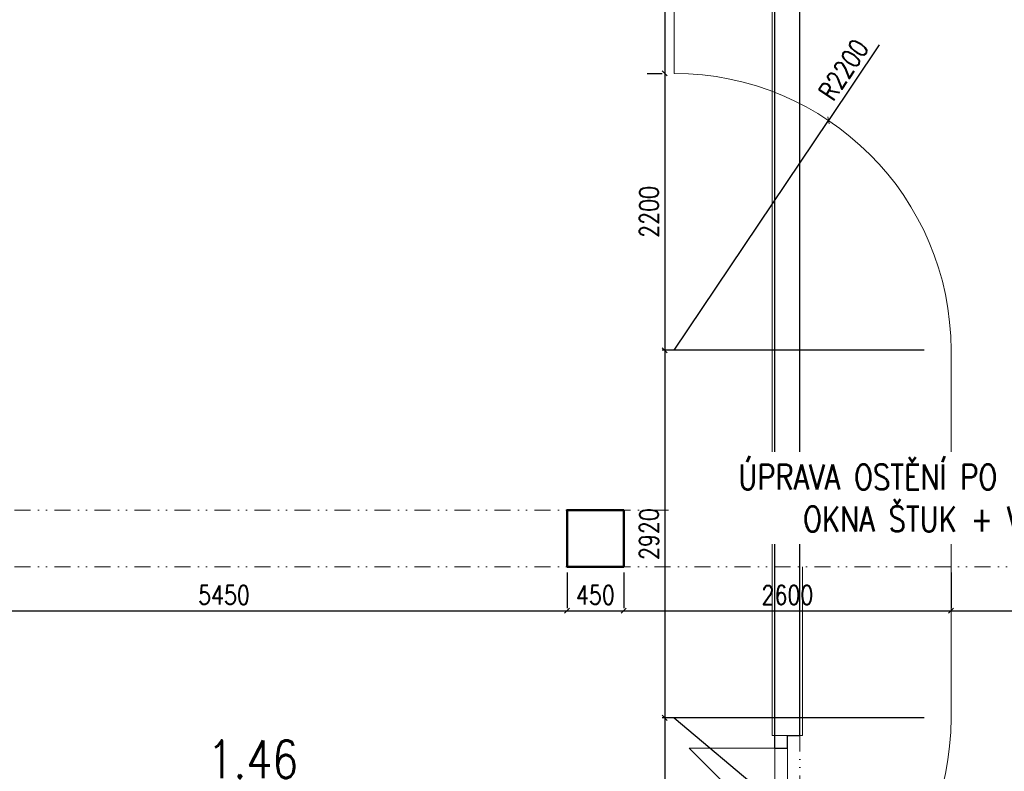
# Model space of a CAD drawing. Header units: millimetres. Extents: x -238874 to 551972, y -298952 to 658415.
# Tile 178 of 256: x 72250 to 80071, y 90655 to 96627. Entities that reach past the tile are written whole.
import ezdxf

# ---------------------------------------------------------------- set-up
doc = ezdxf.new("R2010")
doc.units = ezdxf.units.MM
doc.header["$LTSCALE"] = 20
doc.linetypes.add('DIVIDE2', pattern=[15.875, 6.35, -3.175, 0, -3.175, 0, -3.175])
for name, color, linetype, lineweight in [('CKTEXTY_MALE', 140, 'Continuous', 18), ('NOSNÉ', 8, 'Continuous', 50), ('PRUCHODY', 7, 'Continuous', 18)]:
    doc.layers.add(name, color=color, linetype=linetype, lineweight=lineweight)
for name, color, linetype in [('CZ', 255, 'Continuous'), ('KOTY', 8, 'Continuous'), ('ZDP', 50, 'Continuous')]:
    doc.layers.add(name, color=color, linetype=linetype)
doc.styles.add('SIMPLEX', font='SIMPLEX.shx', dxfattribs={"width": 0.8, "bigfont": 'CAD13.shx'})
doc.styles.get("Standard").update_dxf_attribs({"font": 'simplex.shx', "width": 0.8})
doc.dimstyles.new('CKA', dxfattribs={"dimtxt": 200, "dimasz": 40, "dimexe": 20, "dimexo": 0.2, "dimgap": 50, "dimtad": 1, "dimdec": 0, "dimrnd": 1, "dimzin": 0, "dimdsep": 46, "dimtxsty": 'Standard', "dimblk1": 'OBLIQUE', "dimblk2": 'OBLIQUE', "dimsah": 1, "dimcen": 0.09, "dimclrd": 253, "dimclre": 253, "dimclrt": 253, "dimadec": 0, "dimazin": 0, "dimtfac": 1, "dimtdec": 0, "dimtix": 1, "dimtmove": 2, "dimatfit": 3, "dimfxl": 1, "dimtolj": 1, "dimtzin": 0, "dimarcsym": 0})

# ---------------------------------------------------------------- blocks, each defined once
blk = doc.blocks.new('_OBLIQUE')
at = {"color": 0, "linetype": 'ByBlock'}
blk.add_line((-0.5, -0.5), (0.5, 0.5), dxfattribs=at)
blk = doc.blocks.new('*D663')
at = {"layer": 'DEFPOINTS', "color": 0, "transparency": 16777216}
for p in [(77448, 91080), (79133, 89665.6)]:
    blk.add_point(p, dxfattribs=at)
at = {"layer": 'PRUCHODY', "color": 253, "lineweight": -2, "transparency": 16777216}
for p in [(77448, 91080), (79686.6, 89200.8)]:
    blk.add_line(p, (79133, 89665.6), dxfattribs=at)
at = {"layer": 'PRUCHODY', "color": 253, "lineweight": -2, "transparency": 16777216, "xscale": 40, "yscale": 40, "zscale": 40, "rotation": 139.9882008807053}
blk.add_blockref('_OBLIQUE', (79133, 89665.6), dxfattribs=at)
at = {"layer": 'PRUCHODY', "color": 253, "transparency": 16777216, "insert": (79520.8, 89503.2), "char_height": 150, "attachment_point": 5, "rotation": 319.9882, "style": 'SIMPLEX'}
blk.add_mtext('\\A1;R2200', dxfattribs=at)
blk = doc.blocks.new('*D667')
at = {"layer": 'DEFPOINTS', "color": 0, "transparency": 16777216}
for p in [(79815.4, 91080), (77373.7, 88880), (77615.4, 88880)]:
    blk.add_point(p, dxfattribs=at)
at = {"layer": 'KOTY', "lineweight": -2, "transparency": 16777216}
for p, q in [((77373.7, 91080), (77373.7, 88880)), ((77234.6, 88880), (77353.7, 88880))]:
    blk.add_line(p, q, dxfattribs=at)
at = {"layer": 'KOTY', "lineweight": -2, "transparency": 16777216, "xscale": 40, "yscale": 40, "zscale": 40}
for p, rotation in [((77373.7, 91080), 90), ((77373.7, 88880), 270)]:
    blk.add_blockref('_OBLIQUE', p, dxfattribs=dict(at, rotation=rotation))
at = {"layer": 'KOTY', "transparency": 16777216, "insert": (77248.7, 89980), "char_height": 150, "attachment_point": 5, "rotation": 90, "style": 'SIMPLEX'}
blk.add_mtext('\\A1;2200', dxfattribs=at)
blk = doc.blocks.new('*D1340')
at = {"layer": 'DEFPOINTS', "color": 0, "transparency": 16777216}
for p in [(76598, 91931.1), (71148, 91855.2), (76598, 91855.2)]:
    blk.add_point(p, dxfattribs=at)
at = {"layer": 'KOTY', "lineweight": -2, "transparency": 16777216}
for p, q in [((76598, 92236), (76598, 91951.1)), ((71148, 91931.1), (76598, 91931.1))]:
    blk.add_line(p, q, dxfattribs=at)
at = {"layer": 'KOTY', "lineweight": -2, "transparency": 16777216, "xscale": 40, "yscale": 40, "zscale": 40, "rotation": 180}
blk.add_blockref('_OBLIQUE', (71148, 91931.1), dxfattribs=at)
at = {"layer": 'KOTY', "lineweight": -2, "transparency": 16777216, "xscale": 40, "yscale": 40, "zscale": 40}
blk.add_blockref('_OBLIQUE', (76598, 91931.1), dxfattribs=at)
at = {"layer": 'KOTY', "transparency": 16777216, "insert": (73873, 92056.1), "char_height": 150, "attachment_point": 5, "style": 'SIMPLEX'}
blk.add_mtext('\\A1;5450', dxfattribs=at)
blk = doc.blocks.new('*D1440')
at = {"layer": 'DEFPOINTS', "color": 0, "transparency": 16777216}
for p in [(77615.4, 96200), (77373.7, 94000), (79815.4, 94000)]:
    blk.add_point(p, dxfattribs=at)
at = {"layer": 'KOTY', "lineweight": -2, "transparency": 16777216}
for p, q in [((77373.7, 96200), (77373.7, 94000)), ((79434.6, 94000), (77353.7, 94000))]:
    blk.add_line(p, q, dxfattribs=at)
at = {"layer": 'KOTY', "lineweight": -2, "transparency": 16777216, "xscale": 40, "yscale": 40, "zscale": 40}
for p, rotation in [((77373.7, 96200), 90), ((77373.7, 94000), 270)]:
    blk.add_blockref('_OBLIQUE', p, dxfattribs=dict(at, rotation=rotation))
at = {"layer": 'KOTY', "transparency": 16777216, "insert": (77248.7, 95100), "char_height": 150, "attachment_point": 5, "rotation": 90, "style": 'SIMPLEX'}
blk.add_mtext('\\A1;2200', dxfattribs=at)
blk = doc.blocks.new('*D1441')
at = {"layer": 'DEFPOINTS', "color": 0, "transparency": 16777216}
for p in [(78673.8, 95826.9), (77448, 94000)]:
    blk.add_point(p, dxfattribs=at)
at = {"layer": 'PRUCHODY', "color": 253, "lineweight": -2, "transparency": 16777216}
for p in [(79076.6, 96427.1), (77448, 94000)]:
    blk.add_line(p, (78673.8, 95826.9), dxfattribs=at)
at = {"layer": 'PRUCHODY', "color": 253, "lineweight": -2, "transparency": 16777216, "xscale": 40, "yscale": 40, "zscale": 40, "rotation": 236.137685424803}
blk.add_blockref('_OBLIQUE', (78673.8, 95826.9), dxfattribs=at)
at = {"layer": 'PRUCHODY', "color": 253, "transparency": 16777216, "insert": (78793.7, 96229.9), "char_height": 150, "attachment_point": 5, "rotation": 56.13769, "style": 'SIMPLEX'}
blk.add_mtext('\\A1;R2200', dxfattribs=at)
blk = doc.blocks.new('*D1442')
at = {"layer": 'DEFPOINTS', "color": 0, "transparency": 16777216}
for p in [(79648, 91931.1), (77048, 91855.2), (79648, 91855.2)]:
    blk.add_point(p, dxfattribs=at)
at = {"layer": 'KOTY', "lineweight": -2, "transparency": 16777216}
for p, q in [((79648, 92236), (79648, 91951.1)), ((77048, 91931.1), (79648, 91931.1))]:
    blk.add_line(p, q, dxfattribs=at)
at = {"layer": 'KOTY', "lineweight": -2, "transparency": 16777216, "xscale": 40, "yscale": 40, "zscale": 40, "rotation": 180}
blk.add_blockref('_OBLIQUE', (77048, 91931.1), dxfattribs=at)
at = {"layer": 'KOTY', "lineweight": -2, "transparency": 16777216, "xscale": 40, "yscale": 40, "zscale": 40}
blk.add_blockref('_OBLIQUE', (79648, 91931.1), dxfattribs=at)
at = {"layer": 'KOTY', "transparency": 16777216, "insert": (78348, 92056.1), "char_height": 150, "attachment_point": 5, "style": 'SIMPLEX'}
blk.add_mtext('\\A1;2600', dxfattribs=at)
blk = doc.blocks.new('*D1443')
at = {"layer": 'DEFPOINTS', "color": 0, "transparency": 16777216}
for p in [(79815.4, 94000), (77373.7, 91080), (79815.4, 91080)]:
    blk.add_point(p, dxfattribs=at)
at = {"layer": 'KOTY', "lineweight": -2, "transparency": 16777216}
for p, q in [((77373.7, 94000), (77373.7, 91080)), ((79434.6, 91080), (77353.7, 91080))]:
    blk.add_line(p, q, dxfattribs=at)
at = {"layer": 'KOTY', "lineweight": -2, "transparency": 16777216, "xscale": 40, "yscale": 40, "zscale": 40}
for p, rotation in [((77373.7, 94000), 90), ((77373.7, 91080), 270)]:
    blk.add_blockref('_OBLIQUE', p, dxfattribs=dict(at, rotation=rotation))
at = {"layer": 'KOTY', "transparency": 16777216, "insert": (77248.7, 92540), "char_height": 150, "attachment_point": 5, "rotation": 90, "style": 'SIMPLEX'}
blk.add_mtext('\\A1;2920', dxfattribs=at)
blk = doc.blocks.new('*D1444')
at = {"layer": 'DEFPOINTS', "color": 0, "transparency": 16777216}
for p in [(77048, 91931.1), (76598, 91855.2), (77048, 91855.2)]:
    blk.add_point(p, dxfattribs=at)
at = {"layer": 'KOTY', "lineweight": -2, "transparency": 16777216}
for p, q in [((77048, 92236), (77048, 91951.1)), ((76598, 91931.1), (77048, 91931.1))]:
    blk.add_line(p, q, dxfattribs=at)
at = {"layer": 'KOTY', "lineweight": -2, "transparency": 16777216, "xscale": 40, "yscale": 40, "zscale": 40, "rotation": 180}
blk.add_blockref('_OBLIQUE', (76598, 91931.1), dxfattribs=at)
at = {"layer": 'KOTY', "lineweight": -2, "transparency": 16777216, "xscale": 40, "yscale": 40, "zscale": 40}
blk.add_blockref('_OBLIQUE', (77048, 91931.1), dxfattribs=at)
at = {"layer": 'KOTY', "transparency": 16777216, "insert": (76823, 92056.1), "char_height": 150, "attachment_point": 5, "style": 'SIMPLEX'}
blk.add_mtext('\\A1;450', dxfattribs=at)
blk = doc.blocks.new('*D1445')
at = {"layer": 'DEFPOINTS', "color": 0, "transparency": 16777216}
for p in [(82648, 91931.1), (79648, 91855.2), (82648, 91855.2)]:
    blk.add_point(p, dxfattribs=at)
at = {"layer": 'KOTY', "lineweight": -2, "transparency": 16777216}
for p, q in [((82648, 92236), (82648, 91951.1)), ((79648, 91931.1), (80886.5, 91931.1)), ((82648, 91931.1), (81409.4, 91931.1))]:
    blk.add_line(p, q, dxfattribs=at)
at = {"layer": 'KOTY', "lineweight": -2, "transparency": 16777216, "xscale": 40, "yscale": 40, "zscale": 40, "rotation": 180}
blk.add_blockref('_OBLIQUE', (79648, 91931.1), dxfattribs=at)
at = {"layer": 'KOTY', "lineweight": -2, "transparency": 16777216, "xscale": 40, "yscale": 40, "zscale": 40}
blk.add_blockref('_OBLIQUE', (82648, 91931.1), dxfattribs=at)
at = {"layer": 'KOTY', "transparency": 16777216, "insert": (81148, 91832.8), "char_height": 150, "attachment_point": 5, "style": 'SIMPLEX'}
blk.add_mtext('\\A1;3000', dxfattribs=at)
blk = doc.blocks.new('*D1454')
at = {"layer": 'DEFPOINTS', "color": 0, "transparency": 16777216}
for p in [(77615.4, 97580), (77373.7, 96200), (77615.4, 96200)]:
    blk.add_point(p, dxfattribs=at)
at = {"layer": 'KOTY', "lineweight": -2, "transparency": 16777216}
for p, q in [((77373.7, 97580), (77373.7, 96200)), ((77234.6, 96200), (77353.7, 96200))]:
    blk.add_line(p, q, dxfattribs=at)
at = {"layer": 'KOTY', "lineweight": -2, "transparency": 16777216, "xscale": 40, "yscale": 40, "zscale": 40}
for p, rotation in [((77373.7, 97580), 90), ((77373.7, 96200), 270)]:
    blk.add_blockref('_OBLIQUE', p, dxfattribs=dict(at, rotation=rotation))
at = {"layer": 'KOTY', "transparency": 16777216, "insert": (77248.7, 96890), "char_height": 150, "attachment_point": 5, "rotation": 90, "style": 'SIMPLEX'}
blk.add_mtext('\\A1;1380', dxfattribs=at)

msp = doc.modelspace()

# ---------------------------------------------------------------- linework, layer by layer
at = {"layer": 'NOSNÉ'}
msp.add_lwpolyline([(77047.962, 92730.047), (76597.962, 92730.047), (76597.962, 92280.047), (77047.962, 92280.047)], close=True, dxfattribs=at)
at = {"layer": 'PRUCHODY'}
for p, q in [((77447.962, 97600.047), (77447.962, 96200.047)), ((78227.962, 90940.047), (78227.962, 97600.047)), ((79647.962, 91080.047), (79647.962, 94000.047)), ((78467.962, 90940.047), (78467.962, 92280.047)), ((78347.962, 90940.047), (78227.962, 90940.047)), ((78447.962, 90940.047), (78467.962, 90940.047)), ((78247.962, 90160.047), (77567.962, 90840.047)), ((77567.962, 90840.047), (78247.962, 90840.047)), ((78247.962, 90840.047), (78247.962, 89480.047)), ((78347.962, 90840.047), (78347.962, 89480.047))]:
    msp.add_line(p, q, dxfattribs=at)
at = {"layer": 'PRUCHODY', "linetype": 'DIVIDE2'}
for p, q in [((53147.962, 92730.047), (82647.962, 92730.047)), ((53147.962, 92280.047), (82647.962, 92280.047)), ((78447.962, 90940.047), (78447.962, 89380.047))]:
    msp.add_line(p, q, dxfattribs=at)
at = {"layer": 'PRUCHODY'}
for centre, start, end in [((77447.962, 94000.047), 0, 90), ((77447.962, 91080.047), 270, 0)]:
    msp.add_arc(centre, 2200, start, end, dxfattribs=at)
at = {"layer": 'ZDP'}
for p, q in [((78247.962, 90840.047), (78247.962, 97600.047)), ((78447.962, 90940.047), (78447.962, 97600.047)), ((78347.962, 90940.047), (78447.962, 90940.047)), ((78347.962, 90840.047), (78347.962, 90940.047)), ((78247.962, 90840.047), (78347.962, 90840.047))]:
    msp.add_line(p, q, dxfattribs=at)

# ---------------------------------------------------------------- texts
at = {"layer": 'CZ', "color": 6, "linetype": 'Continuous', "lineweight": 30, "insert": (73742.335, 90900.149), "char_height": 300, "width": 1830.1, "attachment_point": 1}
msp.add_mtext('1.46', dxfattribs=at)

# ---------------------------------------------------------------- dimensions: what is measured, and where the dimension line sits
at = {"layer": 'KOTY'}
for base, p1, p2, text, picture, middle in [((77373.695, 96200.047), (77615.377, 97580.047), (77615.377, 96200.047), '1380', '*D1454', (77248.695, 96890.047)), ((77373.695, 94000.047), (77615.377, 96200.047), (79815.377, 94000.047), '2200', '*D1440', (77248.695, 95100.047)), ((77373.695, 91080.047), (79815.377, 94000.047), (79815.377, 91080.047), '2920', '*D1443', (77248.695, 92540.047)), ((77373.695, 88880.047), (79815.377, 91080.047), (77615.377, 88880.047), '2200', '*D667', (77248.695, 89980.047))]:
    dim = msp.add_linear_dim(base=base, p1=p1, p2=p2, angle=90, text=text, dimstyle='CKA', override={"dimtxt": 150, "dimexo": 380.774374, "dimtxsty": 'SIMPLEX', "dimse1": 1, "dimclrd": 256, "dimclre": 256, "dimclrt": 256}, dxfattribs=at)
    dim.commit()
    dim.dimension.update_dxf_attribs({"geometry": picture, "text_midpoint": middle})
for base, p1, p2, text, picture, middle in [((76597.962, 91931.129), (71147.962, 91855.19), (76597.962, 91855.19), '5450', '*D1340', (73872.962, 92056.129)), ((77047.962, 91931.129), (76597.962, 91855.19), (77047.962, 91855.19), '450', '*D1444', (76822.962, 92056.129)), ((79647.962, 91931.129), (77047.962, 91855.19), (79647.962, 91855.19), '2600', '*D1442', (78347.962, 92056.129))]:
    dim = msp.add_linear_dim(base=base, p1=p1, p2=p2, text=text, dimstyle='CKA', override={"dimtxt": 150, "dimexo": 380.774374, "dimtxsty": 'SIMPLEX', "dimse1": 1, "dimclrd": 256, "dimclre": 256, "dimclrt": 256}, dxfattribs=at)
    dim.commit()
    dim.dimension.update_dxf_attribs({"geometry": picture, "text_midpoint": middle})
dim = msp.add_linear_dim(base=(82647.962, 91931.129), p1=(79647.962, 91855.19), p2=(82647.962, 91855.19), text='3000', dimstyle='CKA', override={"dimtxt": 150, "dimexo": 380.774374, "dimtxsty": 'SIMPLEX', "dimse1": 1, "dimclrd": 256, "dimclre": 256, "dimclrt": 256}, dxfattribs=at)
dim.commit()
dim.dimension.update_dxf_attribs({"geometry": '*D1445', "text_midpoint": (81147.962, 91832.78), "dimtype": 160})
at = {"layer": 'PRUCHODY'}
for center, mpoint, picture, middle in [((77447.962, 94000.047), (78673.8, 95826.881), '*D1441', (78793.678, 96229.869)), ((77447.962, 91080.047), (79132.969, 89665.568), '*D663', (79520.796, 89503.21))]:
    dim = msp.add_radius_dim(center=center, mpoint=mpoint, dimstyle='CKA', override={"dimtxt": 150, "dimexo": 90.774374, "dimtxsty": 'SIMPLEX', "dimse1": 1}, dxfattribs=at)
    dim.commit()
    dim.dimension.update_dxf_attribs({"geometry": picture, "text_midpoint": middle})

# ---------------------------------------------------------------- next in the draw order: texts
at = {"layer": 'CKTEXTY_MALE', "insert": (81009.547, 93093.343), "char_height": 200, "width": 3503.38757, "attachment_point": 3, "bg_fill": 3, "box_fill_scale": 1.5, "bg_fill_color": 256, "bg_fill_transparency": 0}
msp.add_mtext('ÚPRAVA OSTĚNÍ PO OSAZENÍ OKNA ŠTUK + VÝMALBA', dxfattribs=at)

doc.saveas('drawing.dxf')
